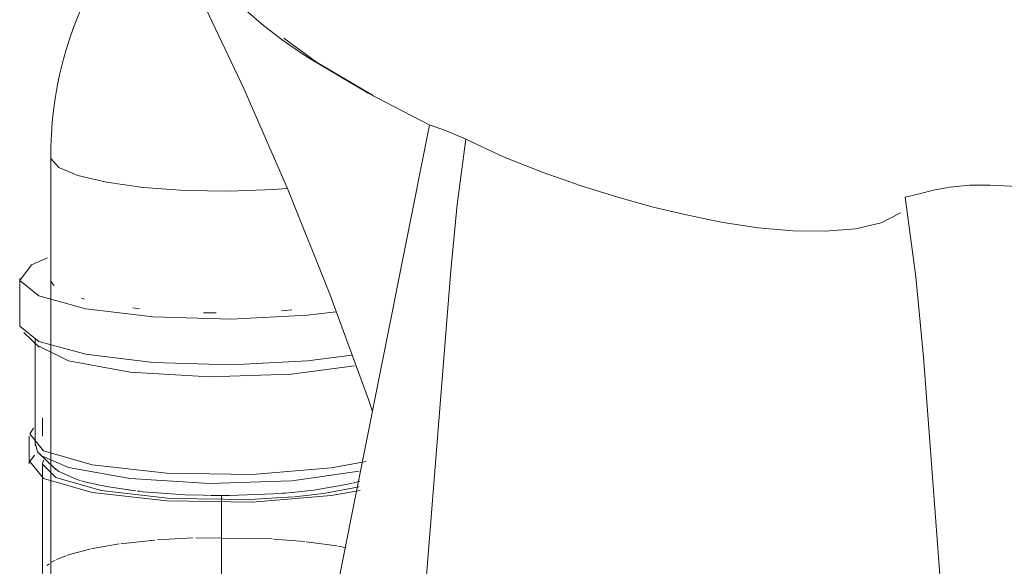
# Model space of a CAD drawing. Header units: millimetres. Extents: x -121 to 29920, y 1231 to 31888.
# Tile 18 of 106: x 8669 to 8986, y 9192 to 9368. Entities that reach past the tile are written whole.
import ezdxf

# ---------------------------------------------------------------- set-up
doc = ezdxf.new("R2010")
doc.units = ezdxf.units.MM
doc.linetypes.add('ADSK_Осевая', pattern=[700, 500, -100, 0, -100])
for name, color, linetype, lineweight in [('P-PIPE-____-CNTR', 3, 'ADSK_Осевая', 20), ('P-PIPE-____-OTLN', 3, 'Continuous', 20), ('P-SANR-FIXT-OTLN', 6, 'Continuous', 20)]:
    doc.layers.add(name, color=color, linetype=linetype, lineweight=lineweight)

# ---------------------------------------------------------------- blocks, each defined once
blk = doc.blocks.new('ADSK_Унитаз напольный_ГОСТ 30493-2017 - Вертикальный выпуск-1554708-3D severage Left')
at = {"layer": 'P-SANR-FIXT-OTLN'}
for p, q in [((-16020.57, 9354.14), (-16031.17, 9361.86)), ((-16002.34, 9343.34), (-16020.57, 9354.14)), ((-15984.14, 9333.87), (-16027.69, 9116)), ((-16106.24, 9323.61), (-16106.24, 9225.65)), ((-16116.24, 9284.42), (-16116.24, 9269.73)), ((-15990.12, 9126.56), (-15977.29, 9286.98)), ((-16095.34, 9277.81), (-16096.36, 9278.09)), ((-16114.86, 9267.04), (-16109.96, 9262.35)), ((-16111.24, 9264.83), (-16111.24, 9230.55)), ((-15825.03, 9259.16), (-15812.48, 9094.09)), ((-16109.96, 9228.07), (-16105.07, 9223.38)), ((-16105.54, 9223.89), (-16104.62, 9222.99)), ((-16028.59, 9219.37), (-16006.83, 9222.43)), ((-16096.36, 9219.32), (-16095.32, 9219.03)), ((-16055.1, 9218.5), (-16028.74, 9219.36)), ((-16009.2, 9218.52), (-16010.53, 9218.21)), ((-16006.62, 9219.18), (-16009.03, 9218.56)), ((-16079.78, 9216.19), (-16078.8, 9216.07)), ((-16078.24, 9216.01), (-16077.59, 9215.94)), ((-16057.04, 9214.65), (-16055.14, 9214.61)), ((-16054.78, 9214.61), (-16052.85, 9214.59))]:
    blk.add_line(p, q, dxfattribs=at)
for points in [[(-16110, 9470.14, 0), (-16092.26, 9440.15, 0), (-16075.34, 9409.37, 0), (-16059.26, 9377.86, 0), (-16044.04, 9345.67, 0), (-16029.73, 9312.84, 0), (-16016.33, 9279.44, 0), (-16003.87, 9245.52, 0), (-16002.55, 9241.59, 0)], [(-16025.33, 9356.94, 0), (-16031.68, 9361.3, 0), (-16037.64, 9365.88, 0), (-16043.2, 9370.63, 0), (-16048.36, 9375.53, 0), (-16053.13, 9380.52, 0), (-16057.52, 9385.59, 0), (-16061.55, 9390.69, 0), (-16065.22, 9395.8, 0), (-16068.56, 9400.91, 0), (-16071.59, 9406, 0), (-16074.33, 9411.05, 0), (-16076.8, 9416.06, 0), (-16079.01, 9421.01, 0), (-16080.98, 9425.9, 0), (-16082.73, 9430.73, 0), (-16084.27, 9435.5, 0), (-16085.62, 9440.2, 0), (-16086.78, 9444.83, 0), (-16087.78, 9449.4, 0), (-16088.62, 9453.91, 0), (-16089.3, 9458.36, 0), (-16089.85, 9462.75, 0), (-16090.02, 9464.58, 0)], [(-16073.35, 9403.68, 0), (-16073.7, 9403.37, 0), (-16076.85, 9400.32, 0), (-16079.82, 9397.16, 0), (-16082.61, 9393.89, 0), (-16085.23, 9390.53, 0), (-16087.67, 9387.09, 0), (-16089.94, 9383.59, 0), (-16092.05, 9380.02, 0), (-16094, 9376.4, 0), (-16095.78, 9372.73, 0), (-16097.42, 9369.02, 0), (-16098.9, 9365.28, 0), (-16100.23, 9361.51, 0), (-16101.42, 9357.71, 0), (-16102.48, 9353.9, 0), (-16103.39, 9350.07, 0), (-16104.17, 9346.22, 0), (-16104.83, 9342.37, 0), (-16105.36, 9338.51, 0), (-16105.76, 9334.65, 0), (-16106.04, 9330.78, 0), (-16106.2, 9326.92, 0), (-16106.24, 9323.61, 0)], [(-15984.08, 9333.82, 0), (-16003.91, 9344.1, 0), (-16022.43, 9355.09, 0), (-16025.33, 9356.94, 0)], [(-15974.15, 9330.07, 0), (-15979, 9332.06, 0), (-15982.34, 9333.31, 0), (-15983.98, 9333.83, 0), (-15984.08, 9333.83, 0)], [(-15977.29, 9286.98, 0), (-15975.22, 9308.26, 0), (-15972.45, 9329.36, 0)], [(-15972.45, 9329.36, 0), (-15973.3, 9329.71, 0), (-15974.15, 9330.07, 0)], [(-15972.45, 9329.36, 0), (-15960.09, 9323.54, 0), (-15947.57, 9318.56, 0), (-15935.28, 9314.27, 0), (-15923.53, 9310.62, 0), (-15912.07, 9307.47, 0), (-15900.91, 9304.81, 0), (-15890.15, 9302.61, 0)], [(-16106.24, 9323.6, 0), (-16106.18, 9323.08, 0), (-16103.62, 9320.23, 0), (-16097.5, 9317.62, 0), (-16088.23, 9315.42, 0), (-16076.43, 9313.77, 0), (-16062.92, 9312.79, 0), (-16048.61, 9312.55, 0), (-16034.48, 9313.07, 0), (-16030.07, 9313.39, 0)], [(-16030.07, 9313.39, 0), (-16034.48, 9313.07, 0), (-16048.61, 9312.55, 0), (-16062.92, 9312.79, 0), (-16076.43, 9313.77, 0), (-16088.23, 9315.42, 0), (-16097.5, 9317.62, 0), (-16103.62, 9320.23, 0), (-16106.18, 9323.08, 0), (-16106.24, 9323.6, 0)], [(-15821.82, 9312.84, 0), (-15826.32, 9311.68, 0), (-15830.84, 9310.65, 0)], [(-15779.19, 9311.43, 0), (-15784.4, 9312.52, 0), (-15790.37, 9313.45, 0), (-15796.83, 9314.14, 0), (-15803.53, 9314.51, 0), (-15810.16, 9314.46, 0), (-15816.39, 9313.91, 0), (-15821.82, 9312.84, 0)], [(-15830.84, 9310.65, 0), (-15827.48, 9285, 0), (-15825.03, 9259.16, 0)], [(-15890.15, 9302.61, 0), (-15878.36, 9300.79, 0), (-15867.11, 9299.78, 0), (-15856.64, 9299.65, 0), (-15846.94, 9300.48, 0), (-15838.59, 9302.38, 0), (-15832.41, 9305.61, 0)], [(-16107.25, 9291.06, 0), (-16112.42, 9288.84, 0), (-16116.17, 9283.8, 0), (-16110.03, 9278.85, 0), (-16094.95, 9274.74, 0), (-16073.21, 9272.12, 0), (-16048.13, 9271.36, 0), (-16023.52, 9272.6, 0), (-16014.27, 9273.67, 0)], [(-16105.13, 9282.22, 0), (-16105.54, 9282.66, 0), (-16106.05, 9283.54, 0)], [(-16077.61, 9274.71, 0), (-16078.24, 9274.78, 0), (-16079.73, 9274.96, 0)], [(-16052.9, 9273.36, 0), (-16054.78, 9273.38, 0), (-16056.99, 9273.42, 0)], [(-16028.56, 9274.34, 0), (-16030.61, 9274.17, 0), (-16031.88, 9274.07, 0)], [(-16116.24, 9269.73, 0), (-16116.17, 9269.1, 0), (-16110.03, 9264.15, 0), (-16094.95, 9260.05, 0), (-16073.21, 9257.42, 0), (-16048.13, 9256.67, 0), (-16023.52, 9257.9, 0), (-16009.25, 9259.75, 0)], [(-16110.47, 9262.91, 0), (-16100.46, 9257.93, 0), (-16080.69, 9254.32, 0), (-16055.1, 9252.79, 0), (-16028.74, 9253.64, 0), (-16008.38, 9256.38, 0)], [(-16111.17, 9231.14, 0), (-16110.47, 9228.62, 0), (-16109.25, 9227.46, 0)], [(-16109.17, 9227.4, 0), (-16100.46, 9223.64, 0), (-16080.69, 9220.03, 0), (-16055.12, 9218.5, 0)], [(-16096.6, 9219.39, 0), (-16097.5, 9219.67, 0), (-16103.62, 9222.28, 0), (-16105.13, 9223.45, 0)], [(-16079.73, 9216.19, 0), (-16088.23, 9217.46, 0), (-16095.34, 9219.04, 0)], [(-16010.53, 9218.21, 0), (-16021.49, 9216.34, 0), (-16028.41, 9215.58, 0)], [(-16056.99, 9214.65, 0), (-16062.92, 9214.84, 0), (-16076.43, 9215.81, 0), (-16077.61, 9215.94, 0)], [(-16031.53, 9215.32, 0), (-16034.48, 9215.11, 0), (-16048.61, 9214.6, 0), (-16052.9, 9214.59, 0)], [(-16031.56, 9215.32, 0), (-16030.61, 9215.39, 0), (-16028.49, 9215.58, 0)]]:
    blk.add_polyline3d(points, dxfattribs=at)
blk = doc.blocks.new('ADSK_ППР_Тройник канализационный_Составной - Тройник канализационный-1666626-3D severage Left')
at = {"layer": 'P-PIPE-____-OTLN', "color": 22}
for p, q in [((-16108.84, 9239.55), (-16108.84, 9233.68)), ((-16113.14, 9233.68), (-16113.14, 9224.76)), ((-16108.84, 9224.76), (-16108.84, 9189.5))]:
    blk.add_line(p, q, dxfattribs=at)
at = {"layer": 'P-PIPE-____-OTLN', "color": 9}
for p, q in [((-16111.51, 9227.56), (-16113.01, 9225.56)), ((-16108.72, 9225.51), (-16108.84, 9224.76)), ((-16108.44, 9226.13), (-16108.7, 9225.58))]:
    blk.add_line(p, q, dxfattribs=at)
at = {"layer": 'P-PIPE-____-OTLN', "color": 10}
for p, q in [((-16084.19, 9199), (-16093.36, 9197.4)), ((-16073.89, 9200.15), (-16083.69, 9199.07)), ((-16072.67, 9200.26), (-16073.81, 9200.16)), ((-16060.42, 9200.94), (-16071.88, 9200.32)), ((-16034.84, 9200.61), (-16059.43, 9200.97)), ((-16024.37, 9199.75), (-16034.44, 9200.58)), ((-16014.03, 9198.34), (-16023.91, 9199.7)), ((-16100.16, 9195.62), (-16101.09, 9195.31)), ((-16093.63, 9197.35), (-16100.15, 9195.62)), ((-16012.51, 9198.08), (-16013.71, 9198.29)), ((-16011, 9197.79), (-16012.51, 9198.08)), ((-16106.78, 9192.57), (-16107.4, 9192.07)), ((-16104.78, 9193.77), (-16106, 9193.1)), ((-16101.42, 9195.19), (-16104.35, 9193.99))]:
    blk.add_line(p, q, dxfattribs=at)
at = {"layer": 'P-PIPE-____-OTLN', "color": 22}
for points in [[(-16111.79, 9236.27, 0), (-16113.01, 9234.48, 0), (-16108.62, 9229.01, 0), (-16092.87, 9224.46, 0)], [(-16113.01, 9225.56, 0), (-16108.62, 9220.09, 0), (-16092.87, 9215.55, 0)], [(-16092.87, 9224.46, 0), (-16068.86, 9221.74, 0), (-16041.37, 9221.38, 0), (-16015.84, 9223.46, 0), (-16004.59, 9225.49, 0)], [(-16092.87, 9215.55, 0), (-16068.86, 9212.83, 0), (-16041.37, 9212.47, 0), (-16015.84, 9214.55, 0), (-16006.53, 9216.17, 0)]]:
    blk.add_polyline3d(points, dxfattribs=at)
at = {"layer": 'P-PIPE-____-OTLN', "color": 9}
for points in [[(-16108.83, 9224.53, 0), (-16104.64, 9220.42, 0), (-16089.97, 9216.19, 0)], [(-16089.97, 9216.19, 0), (-16067.64, 9213.66, 0), (-16042.06, 9213.32, 0), (-16028.06, 9214.16, 0)], [(-16027.63, 9214.19, 0), (-16018.3, 9215.26, 0), (-16006.84, 9217.38, 0)]]:
    blk.add_polyline3d(points, dxfattribs=at)

msp = doc.modelspace()

# ---------------------------------------------------------------- linework, layer by layer
at = {"layer": 'P-PIPE-____-CNTR', "color": 10}
for p, q in [((8733.65, 9214.64), (8733.65, 9179.99)), ((8733.65, 9214.64), (8733.65, 9213.44)), ((8733.65, 9213.44), (8733.65, 9212.6)), ((8733.65, 9212.6), (8733.65, 9179.99))]:
    msp.add_line(p, q, dxfattribs=at)
at = {"layer": 'P-PIPE-____-OTLN', "color": 22}
msp.add_line((8678.65, 9225.65), (8678.65, 9179.99), dxfattribs=at)
at = {"layer": 'P-PIPE-____-OTLN', "color": 9}
for p, q in [((8689.53, 9219.04), (8696.67, 9217.46)), ((8774.36, 9218.21), (8775.7, 9218.52)), ((8775.86, 9218.56), (8778.27, 9219.18)), ((8696.67, 9217.46), (8705.18, 9216.18))]:
    msp.add_line(p, q, dxfattribs=at)
for points in [[(8679.76, 9223.45, 0), (8681.27, 9222.28, 0), (8687.39, 9219.67, 0), (8688.29, 9219.39, 0)], [(8756.48, 9215.58, 0), (8763.4, 9216.34, 0), (8774.36, 9218.21, 0)], [(8707.29, 9215.94, 0), (8708.46, 9215.81, 0), (8721.98, 9214.84, 0), (8727.91, 9214.65, 0)], [(8732, 9214.59, 0), (8736.28, 9214.6, 0), (8750.41, 9215.11, 0), (8753.37, 9215.32, 0)]]:
    msp.add_polyline3d(points, dxfattribs=at)

# ---------------------------------------------------------------- block references
at = {"layer": 'P-PIPE-____-OTLN', "color": 22}
msp.add_blockref('ADSK_ППР_Тройник канализационный_Составной - Тройник канализационный-1666626-3D severage Left', (24784.89, 0), dxfattribs=at)
at = {"layer": 'P-SANR-FIXT-OTLN'}
msp.add_blockref('ADSK_Унитаз напольный_ГОСТ 30493-2017 - Вертикальный выпуск-1554708-3D severage Left', (24784.89, 0), dxfattribs=at)

doc.saveas('drawing.dxf')
